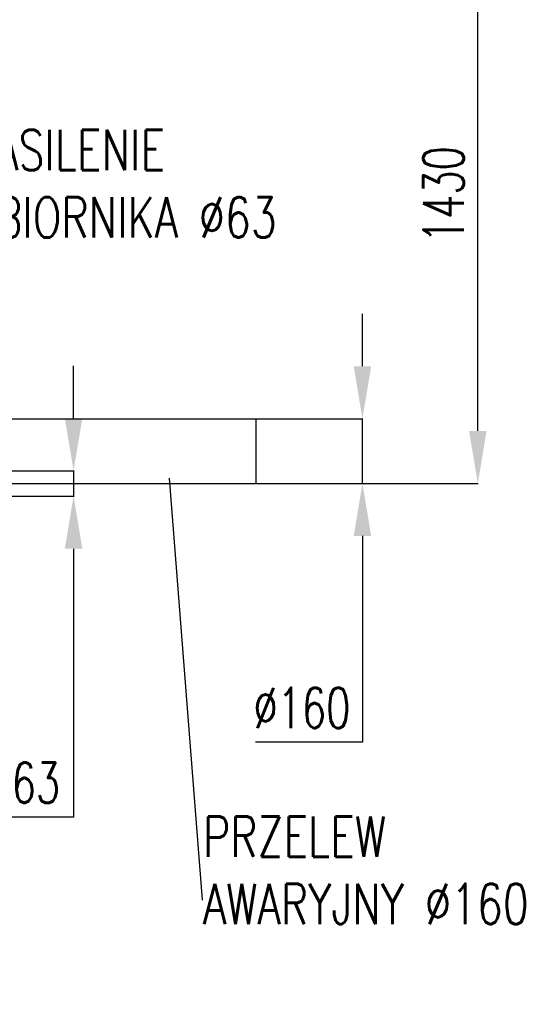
# Model space of a CAD drawing. Header units: millimetres. Extents: x 9412 to 81449, y 6786 to 18619.
# Tile 10 of 41: x 73752 to 74987, y 13081 to 15518. Entities that reach past the tile are written whole.
import ezdxf
from ezdxf import colors
from ezdxf.entities.mleader import LeaderData, LeaderLine
from ezdxf.math import Vec2, Vec3

# ---------------------------------------------------------------- set-up
doc = ezdxf.new("R2010")
doc.units = ezdxf.units.MM
for name, color, linetype, lineweight in [('komin', 7, 'Continuous', 25), ('rzędne', 184, 'Continuous', 25), ('S_OPISY_ZB', 3, 'Continuous', 25)]:
    doc.layers.add(name, color=color, linetype=linetype, lineweight=lineweight)
doc.styles.add('ISOCP', font='simplex.shx', dxfattribs={"width": 0.7})
doc.styles.get("Standard").update_dxf_attribs({"font": 'tahoma.ttf'})
doc.styles.add('styl3', font='arial.ttf', dxfattribs={"height": 180})
doc.dimstyles.new('ISO-100', dxfattribs={"dimtxt": 180, "dimasz": 130, "dimexe": 1.25, "dimexo": 0.625, "dimgap": 35, "dimtad": 1, "dimtoh": 1, "dimdec": 0, "dimtxsty": 'styl3', "dimcen": 5, "dimclrt": 256, "dimadec": 0, "dimazin": 0, "dimtfac": 1, "dimtdec": 0, "dimtmove": 0, "dimatfit": 3, "dimfxl": 1, "dimarcsym": 0})

# ---------------------------------------------------------------- blocks, each defined once
blk = doc.blocks.new('*D8')
at = {"layer": 'Defpoints', "color": 0}
for p in [(73665.8, 14401.3), (73665.8, 14338.3), (73885.9, 14338.3)]:
    blk.add_point(p, dxfattribs=at)
at = {"layer": 'S_OPISY_ZB', "color": 0, "lineweight": -2, "ltscale": 200}
for p, q in [((73885.9, 14531.3), (73885.9, 14661.3)), ((73666.4, 14401.3), (73887.1, 14401.3)), ((73885.9, 14401.3), (73885.9, 14338.3)), ((73666.4, 14338.3), (73887.1, 14338.3)), ((73885.9, 14208.3), (73885.9, 13543.9)), ((73885.9, 13543.9), (73674.2, 13543.9))]:
    blk.add_line(p, q, dxfattribs=at)
at = {"layer": 'S_OPISY_ZB', "color": 0}
for points in [[(73864.2, 14531.3), (73907.6, 14531.3), (73885.9, 14401.3)], [(73907.6, 14208.3), (73864.2, 14208.3), (73885.9, 14338.3)]]:
    blk.add_solid(points, dxfattribs=at)
at = {"layer": 'S_OPISY_ZB', "insert": (73762.6, 13628.9), "char_height": 100, "attachment_point": 5, "style": 'ISOCP'}
blk.add_mtext('%%C63', dxfattribs=at)
blk = doc.blocks.new('*D24')
at = {"layer": 'Defpoints', "color": 0}
for p in [(74337.3, 14529.8), (74601.2, 14529.8), (74337.3, 14369.8)]:
    blk.add_point(p, dxfattribs=at)
at = {"layer": 'S_OPISY_ZB', "color": 0, "lineweight": -2, "ltscale": 200}
for p, q in [((74601.2, 14659.8), (74601.2, 14789.8)), ((74338, 14529.8), (74602.5, 14529.8)), ((74601.2, 14369.8), (74601.2, 14529.8)), ((74338, 14369.8), (74602.5, 14369.8)), ((74601.2, 14239.8), (74601.2, 13729.3)), ((74601.2, 13729.3), (74336.2, 13729.3))]:
    blk.add_line(p, q, dxfattribs=at)
at = {"layer": 'S_OPISY_ZB', "color": 0}
for points in [[(74579.6, 14659.8), (74622.9, 14659.8), (74601.2, 14529.8)], [(74622.9, 14239.8), (74579.6, 14239.8), (74601.2, 14369.8)]]:
    blk.add_solid(points, dxfattribs=at)
at = {"layer": 'S_OPISY_ZB', "insert": (74451.2, 13814.3), "char_height": 100, "attachment_point": 5, "style": 'ISOCP'}
blk.add_mtext('%%c160', dxfattribs=at)
blk = doc.blocks.new('*D25')
at = {"layer": 'Defpoints', "color": 0}
for p in [(74162.8, 15799.9), (74886.9, 15799.9), (74337.3, 14369.8)]:
    blk.add_point(p, dxfattribs=at)
at = {"layer": 'S_OPISY_ZB', "color": 0, "lineweight": -2, "ltscale": 200}
for p, q in [((74163.4, 15799.9), (74888.1, 15799.9)), ((74886.9, 14499.8), (74886.9, 15669.9)), ((74338, 14369.8), (74888.1, 14369.8))]:
    blk.add_line(p, q, dxfattribs=at)
at = {"layer": 'S_OPISY_ZB', "color": 0}
for points in [[(74908.5, 15669.9), (74865.2, 15669.9), (74886.9, 15799.9)], [(74865.2, 14499.8), (74908.5, 14499.8), (74886.9, 14369.8)]]:
    blk.add_solid(points, dxfattribs=at)
at = {"layer": 'S_OPISY_ZB', "insert": (74801.9, 15084.8), "char_height": 100, "attachment_point": 5, "rotation": 90, "style": 'ISOCP'}
blk.add_mtext('1430', dxfattribs=at)

msp = doc.modelspace()

# ---------------------------------------------------------------- linework, layer by layer
at = {"layer": 'komin'}
for p, q in [((73250.3, 14529.8), (74337.3, 14529.8)), ((73250.3, 14369.8), (74337.3, 14369.8))]:
    msp.add_line(p, q, dxfattribs=at)
msp.add_lwpolyline([(74337.3, 14529.8), (74337.3, 14369.8)], dxfattribs=at)
at = {"layer": 'rzędne', "ltscale": 200}
msp.add_line((73720.8, 14369.8), (73988.5, 14369.8), dxfattribs=at)

# ---------------------------------------------------------------- dimensions: what is measured, and where the dimension line sits
at = {"layer": 'S_OPISY_ZB', "ltscale": 200}
dim = msp.add_linear_dim(base=(74886.9, 15799.9, 2.4), p1=(74337.3, 14369.8), p2=(74162.8, 15799.9, 0.7), angle=90, dimstyle='ISO-100', override={"dimtxt": 100, "dimtxsty": 'ISOCP'}, dxfattribs=at)
dim.commit()
dim.dimension.update_dxf_attribs({"geometry": '*D25', "text_midpoint": (74801.9, 15084.8, 2.4)})
for base, p1, p2, text, picture, middle in [((74601.2, 14529.8, 2.4), (74337.3, 14369.8), (74337.3, 14529.8), '%%c160', '*D24', (74451.2, 13729.3, 2.4)), ((73885.9, 14338.3, -9.3), (73665.8, 14401.3), (73665.8, 14338.3), '%%C<>', '*D8', (73762.6, 13543.9, -9.3))]:
    dim = msp.add_linear_dim(base=base, p1=p1, p2=p2, angle=90, text=text, dimstyle='ISO-100', override={"dimtxt": 100, "dimtxsty": 'ISOCP'}, dxfattribs=at)
    dim.commit()
    dim.dimension.update_dxf_attribs({"geometry": picture, "text_midpoint": middle, "dimtype": 160})

# ---------------------------------------------------------------- leaders
ml = msp.add_multileader_mtext('Standard', dxfattribs=at)
ml.set_content('{\\W0.75;\\Fsimplex.shx|c226;ZASILENIE \\PZBIORNIKA %%C63}', color=256)
ml.set_leader_properties()
ml.build(insert=Vec2(0, 0))
ml.multileader.update_dxf_attribs({"text_right_attachment_type": 6, "dogleg_length": 0.36, "arrow_head_size": 0.18})
ctx = ml.context
ctx.base_point, ctx.char_height, ctx.arrow_head_size, ctx.landing_gap_size, ctx.plane_origin = Vec3(73627.3, 15185), 100, 0.18, 0.09, Vec3(75692.4, 16620.1)
ctx.right_attachment = 6
notes = []
notes.append((ctx, [(0, (1, 1, 0), (73626.9, 15185), (1, 0), 0.36, [(0, [(73405.7, 14431.3)], 0, [])])]))
ctx.mtext.insert, ctx.mtext.flow_direction = Vec3(73627.4, 15245), 5
ml = msp.add_multileader_mtext('Standard', dxfattribs=at)
ml.set_content('{\\W0.75;\\Fsimplex.shx|c226;PRZELEW \\PAWARYJNY %%C160}', color=256)
ml.set_leader_properties()
ml.build(insert=Vec2(0, 0))
ml.multileader.update_dxf_attribs({"text_left_attachment_type": 3, "text_right_attachment_type": 6, "dogleg_length": 1, "arrow_head_size": 0.18})
ctx = ml.context
ctx.base_point, ctx.char_height, ctx.arrow_head_size, ctx.landing_gap_size, ctx.plane_origin = Vec3(74205.4, 13339.1), 100, 0.18, 1, Vec3(75556.3, 13762.1)
ctx.left_attachment, ctx.right_attachment = 3, 6
notes.append((ctx, [(0, (1, 1, 0), (74204.4, 13339.1), (1, 0), 1, [(0, [(74122.9, 14382.8)], 0, [])])]))
ctx.mtext.insert, ctx.mtext.flow_direction = Vec3(74206.4, 13545.8), 5
for ctx, leaders in notes:
    for number, flags, end, landing, length, lines in leaders:
        leader = LeaderData()
        leader.index, (leader.has_last_leader_line, leader.has_dogleg_vector, leader.attachment_direction) = number, flags
        leader.last_leader_point, leader.dogleg_vector, leader.dogleg_length = Vec3(end), Vec3(landing), length
        for number, points, colour, breaks in lines:
            line = LeaderLine()
            line.index, line.vertices, line.color, line.breaks = number, Vec3.list(points), colors.encode_raw_color(colour), breaks
            leader.lines.append(line)
        ctx.leaders.append(leader)

doc.saveas('drawing.dxf')
